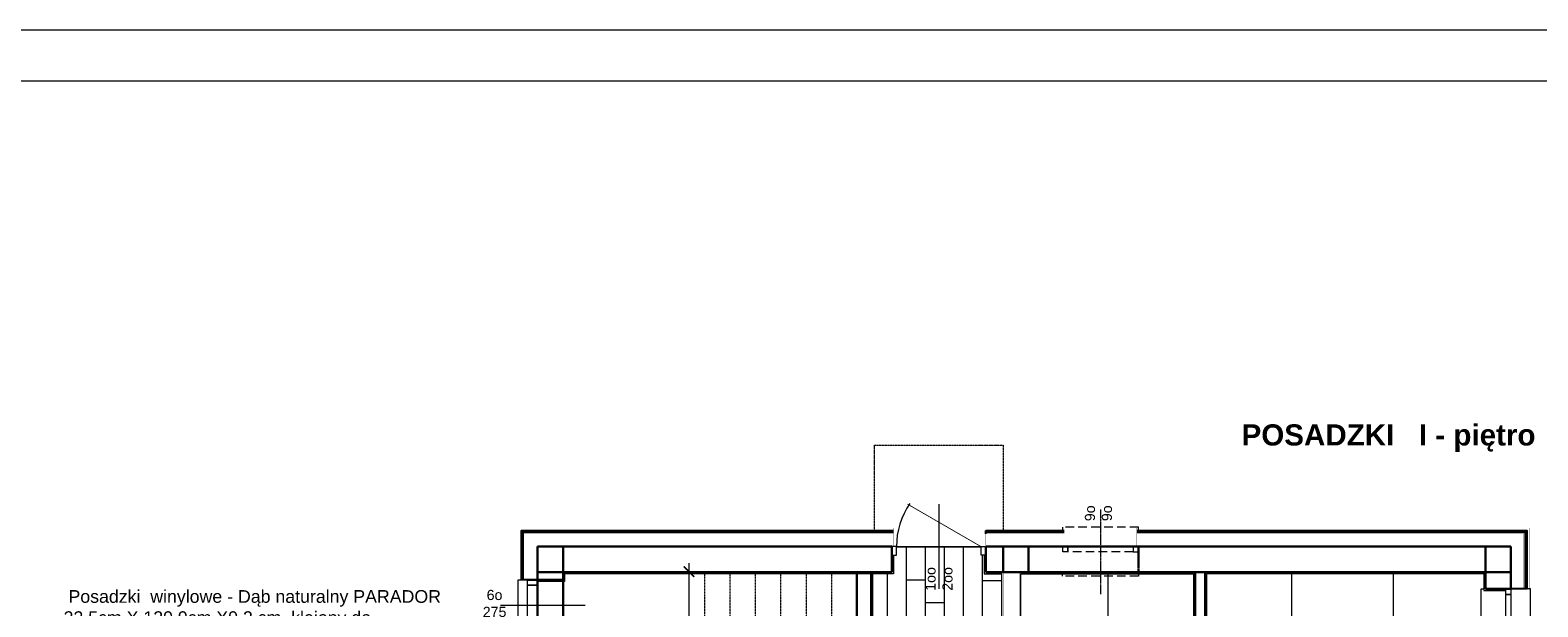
# Model space of a CAD drawing. Header units: millimetres. Extents: x -9038497 to 54128, y -10570064 to 59476.
# Tile 46 of 135: x 34565 to 36347, y 22317 to 22998. Entities that reach past the tile are written whole.
import ezdxf

# ---------------------------------------------------------------- set-up
doc = ezdxf.new("R2010")
doc.units = ezdxf.units.MM
doc.header["$LTSCALE"] = 0.8
doc.header["$PDMODE"] = 2
for name, pattern in [('Dash', [0.435, 0.3175, -0.1175]), ('DASHDOT', [1, 0.5, -0.25, 0, -0.25]), ('DASHED', [19.05, 12.7, -6.35])]:
    doc.linetypes.add(name, pattern=pattern)
for name, color, linetype, lineweight in [('0 proj_widok widok widok', 7, 'Continuous', 0), ('ocieplenie', 214, 'Continuous', 13), ('OPIS', 122, 'Continuous', 18), ('SCIANY', 1, 'Continuous', 30), ('sciany - mur', 1, 'Continuous', 30), ('tynk', 252, 'Continuous', 5)]:
    doc.layers.add(name, color=color, linetype=linetype, lineweight=lineweight)
for name, color, linetype in [('DIM', 7, 'Continuous'), ('SCHODY', 2, 'Continuous'), ('STOLARKA', 4, 'Continuous')]:
    doc.layers.add(name, color=color, linetype=linetype)
doc.styles.add('Arial Narrow 20', font='arial.ttf', dxfattribs={"height": 20})
doc.styles.add('ARIAL_CE', font='arial.ttf', dxfattribs={"height": 15})
doc.styles.add('ARIAL_WYM50', font='arial.ttf', dxfattribs={"height": 15})
doc.styles.add('WYMIAR-50', font='ARIALN.TTF', dxfattribs={"height": 10})
doc.dimstyles.new('1do100 ok', dxfattribs={"dimscale": 0.5, "dimtxt": 12, "dimasz": 25, "dimexe": 20, "dimexo": 0, "dimgap": 5, "dimtad": 1, "dimdec": 0, "dimzin": 9, "dimtxsty": 'Arial Narrow 20', "dimblk": 'ARCHTICK', "dimcen": 3, "dimdle": 20, "dimclrd": 256, "dimclre": 256, "dimclrt": 256, "dimadec": 0, "dimazin": 2, "dimtfac": 1, "dimtdec": 0, "dimtix": 1, "dimtmove": 2, "dimatfit": 3, "dimldrblk": 'NONE', "dimfxl": 75, "dimfxlon": 1, "dimtvp": 1, "dimtolj": 1, "dimtzin": 0, "dimlwd": 5, "dimlwe": 5, "dimarcsym": 0})

# ---------------------------------------------------------------- blocks, each defined once
blk = doc.blocks.new('G$C09C456D5')
at = {"layer": 'STOLARKA', "color": 252, "linetype": 'Continuous', "lineweight": 0}
for p, q in [((55, 100), (55, 0)), ((5, 50), (105, 50))]:
    blk.add_line(p, q, dxfattribs=at)
at = {"layer": 'STOLARKA', "color": 252, "linetype": 'Continuous', "lineweight": 0, "const_width": 1}
blk.add_lwpolyline([(105, 50), (18, 100.3)], dxfattribs=at)
at = {"layer": 'STOLARKA', "color": 252, "linetype": 'Continuous', "lineweight": 0}
for points in [[(5, 40), (5, 50), (0, 50), (0, 40)], [(105, 40), (105, 50), (110, 50), (110, 40)]]:
    blk.add_lwpolyline(points, close=True, dxfattribs=at)
blk.add_arc((95, 50), 90, 145.462, 180, dxfattribs=at)
blk = doc.blocks.new('G$C503E6358')
at = {"layer": 'STOLARKA', "color": 5, "linetype": 'DASHED', "lineweight": 0}
blk.add_line((100, 45), (0, 45), dxfattribs=at)
for points in [[(24, 0), (21, 0), (21, 90), (24, 90)], [(76, 0), (79, 0), (79, 90), (76, 90)]]:
    blk.add_lwpolyline(points, dxfattribs=at)
for points in [[(56, 89.5), (56, 83.5), (50, 83.5), (50, 89.5)], [(56, 83.5), (56, 6.5), (50, 6.5), (50, 83.5)], [(56, 0.5), (56, 6.5), (50, 6.5), (50, 0.5)]]:
    blk.add_lwpolyline(points, close=True, dxfattribs=at)
blk = doc.blocks.new('_ArchTick')
at = {"color": 0, "linetype": 'ByBlock', "const_width": 0.15}
blk.add_lwpolyline([(-0.5, -0.5), (0.5, 0.5)], dxfattribs=at)
blk = doc.blocks.new('*D2555')
at = {"layer": 'Defpoints', "color": 0, "lineweight": 0, "ltscale": 40, "transparency": 16777216}
for p in [(35313.4, 22358.5), (35343.8, 22358.5), (35313.4, 22202.5)]:
    blk.add_point(p, dxfattribs=at)
at = {"layer": 'DIM', "lineweight": 5, "ltscale": 40, "transparency": 16777216}
for p, q in [((35313.4, 22358.5), (35353.8, 22358.5)), ((35343.8, 22192.5), (35343.8, 22368.5)), ((35313.4, 22202.5), (35353.8, 22202.5))]:
    blk.add_line(p, q, dxfattribs=at)
at = {"layer": 'DIM', "lineweight": 5, "ltscale": 40, "transparency": 16777216, "xscale": 12.5, "yscale": 12.5, "zscale": 12.5}
for p, rotation in [((35343.8, 22358.5), 90), ((35343.8, 22202.5), 270)]:
    blk.add_blockref('_ArchTick', p, dxfattribs=dict(at, rotation=rotation))
at = {"layer": 'DIM', "lineweight": 0, "ltscale": 40, "transparency": 16777216, "insert": (35331.1, 22280.5), "char_height": 20, "attachment_point": 5, "rotation": 90, "style": 'Arial Narrow 20'}
blk.add_mtext('\\A1;156', dxfattribs=at)
blk = doc.blocks.new('_None')
blk = doc.blocks.new('G$C772A7A8F')
at = {"layer": 'STOLARKA', "color": 5, "lineweight": 0}
blk.add_line((100, 45), (0, 45), dxfattribs=at)
for points in [[(24, 0), (21, 0), (21, 90), (24, 90)], [(76, 0), (79, 0), (79, 90), (76, 90)]]:
    blk.add_lwpolyline(points, dxfattribs=at)
for points in [[(56, 89.5), (56, 83.5), (50, 83.5), (50, 89.5)], [(56, 83.5), (56, 6.5), (50, 6.5), (50, 83.5)], [(56, 0.5), (56, 6.5), (50, 6.5), (50, 0.5)]]:
    blk.add_lwpolyline(points, close=True, dxfattribs=at)
blk = doc.blocks.new('G$C3C6114F1')
at = {"layer": 'STOLARKA', "color": 5, "lineweight": 0}
blk.add_line((0, 30), (100, 30), dxfattribs=at)
blk.add_lwpolyline([(24, 0), (21, 0), (21, 60), (24, 60)], dxfattribs=at)
for points in [[(44, 59.5), (44, 53.5), (32, 53.5), (32, 59.5)], [(44, 53.5), (44, 6.5), (32, 6.5), (32, 53.5)], [(44, 0.5), (44, 6.5), (32, 6.5), (32, 0.5)]]:
    blk.add_lwpolyline(points, close=True, dxfattribs=at)

msp = doc.modelspace()

# ---------------------------------------------------------------- linework, layer by layer
at = {"linetype": 'DASHDOT', "lineweight": 0}
msp.add_lwpolyline([(35562.83, 22408.01), (35562.83, 22508.01), (35714.83, 22508.01), (35714.83, 22408.01)], dxfattribs=at)
at = {"layer": '0 proj_widok widok widok', "lineweight": 0}
for p, q in [((35588.82, 22387.95), (35688.83, 22387.95)), ((35600.27, 22387.95), (35600.27, 20710.17)), ((35622.77, 22387.95), (35622.77, 20710.17)), ((35645.27, 22387.95), (35645.27, 20710.17)), ((35667.77, 22387.95), (35667.77, 20710.17)), ((35690.27, 22378.02), (35690.27, 20710.17)), ((35560.92, 21988.4), (35560.92, 22357.72)), ((35577.77, 22356), (35577.77, 20710.17)), ((35712.77, 22356), (35712.77, 20710.17)), ((35838.44, 22355.69), (35838.44, 22184.87)), ((35941.03, 22355.69), (35941.03, 22184.87)), ((36055.78, 22355.69), (36055.78, 22184.87)), ((36175.58, 22355.69), (36175.58, 22184.87))]:
    msp.add_line(p, q, dxfattribs=at)
for points in [[(33556.43, 20050.02), (37756.43, 20050.02), (37756.43, 22998.02), (33556.43, 22998.02)], [(33556.43, 20050.02), (37756.43, 20050.02), (37756.43, 22998.02), (33556.43, 22998.02)], [(33876.43, 22938.02), (37696.43, 22938.02), (37696.43, 20110.02), (33876.43, 20110.02)]]:
    msp.add_lwpolyline(points, close=True, dxfattribs=at)
at = {"layer": 'ocieplenie', "lineweight": 0, "ltscale": 40}
for points, const_width in [([(35164.83, 22347.01), (35142.86, 22347.01), (35142.86, 22410.01), (35585.33, 22410.01)], 0.1), ([(35164.83, 22346.97), (35142.86, 22346.97), (35142.86, 22409.97), (35585.33, 22409.97)], 0.1), ([(35585.33, 22388.01), (35585.33, 22410.01)], 0.1), ([(35692.33, 22388.01), (35692.33, 22410.01)], 0.1), ([(35692.33, 22410.01), (36336.83, 22410.01), (36336.83, 22337.26), (36314.83, 22337.26)], 0.1), ([(35692.33, 22409.97), (36336.83, 22409.97), (36336.83, 22337.22), (36314.83, 22337.22)], 0.1), ([(35694.33, 22388.01), (35694.33, 22403.01), (35786.81, 22403.01)], 0.3)]:
    msp.add_lwpolyline(points, dxfattribs=dict(at, const_width=const_width))
at = {"layer": 'ocieplenie', "lineweight": -3, "ltscale": 40}
for points in [[(35164.83, 22349.01), (35145.86, 22349.01), (35145.86, 22407.01), (35585.33, 22407.01)], [(35164.81, 22349.01), (35147.83, 22349.01), (35147.86, 22405.01), (35585.33, 22405.01)], [(35694.33, 22407.01), (35786.8, 22407.01)], [(35694.33, 22403.01), (35694.33, 22407.01)], [(35694.33, 22405.01), (35786.81, 22405.01)], [(35872.83, 22406.97), (36333.83, 22406.97), (36333.83, 22338.22), (36314.83, 22338.22)], [(35872.83, 22404.97), (36331.83, 22404.97), (36331.83, 22338.22), (36314.83, 22338.22)]]:
    msp.add_lwpolyline(points, dxfattribs=at)
at = {"layer": 'ocieplenie', "lineweight": 0, "ltscale": 40}
for points in [[(35164.83, 22349.01, 0.2, 0.2, 0), (35149.86, 22349.01, 0.2, 0.2, 0), (35149.86, 22403.01, 0.2, 0.2, 0), (35585.33, 22403.01, 0, 0, 0)], [(35872.83, 22402.97, 0.2, 0.2, 0), (36329.83, 22402.97, 0.2, 0.2, 0), (36329.83, 22338.22, 0.2, 0.2, 0), (36314.83, 22338.22, 0.2, 0.2, 0)]]:
    msp.add_lwpolyline(points, format="xyseb", dxfattribs=at)
at = {"layer": 'ocieplenie', "linetype": 'Dash', "lineweight": 0, "const_width": 0.2}
for points in [[(35786.83, 22388.01), (35786.83, 22410.01)], [(35872.83, 22388.01), (35872.83, 22409.97)]]:
    msp.add_lwpolyline(points, dxfattribs=at)
at = {"layer": 'ocieplenie', "lineweight": 0, "const_width": 0.2}
msp.add_lwpolyline([(35152.83, 22347.01), (35144.86, 22347.01)], dxfattribs=at)
at = {"layer": 'ocieplenie', "linetype": 'Dash', "lineweight": 0}
msp.add_lwpolyline([(35774.83, 22356.01), (35794.83, 22356.01)], dxfattribs=at)
at = {"layer": 'SCHODY', "linetype": 'Dash', "lineweight": 0}
for p, q in [((35362.37, 22204.01), (35362.37, 22356.51)), ((35392.37, 22204.01), (35392.37, 22356.51)), ((35422.37, 22204.01), (35422.37, 22356.51)), ((35452.37, 22204.01), (35452.37, 22356.51)), ((35482.37, 22204.01), (35482.37, 22356.51)), ((35512.37, 22204.01), (35512.37, 22356.51)), ((35542.37, 22204.01), (35542.37, 22356.51))]:
    msp.add_line(p, q, dxfattribs=at)
at = {"layer": 'SCIANY', "ltscale": 40}
for p, q in [((35194.83, 22388.01), (35164.83, 22388.01)), ((35164.83, 22388.01), (35164.83, 22358.01)), ((35194.83, 22358.01), (35194.83, 22388.01)), ((35583.33, 22388.01), (35194.83, 22388.01)), ((35194.83, 22388.01), (35194.83, 22358.01)), ((35583.33, 22358.01), (35583.33, 22388.01)), ((35694.33, 22358.01), (35694.33, 22388.01)), ((35694.33, 22388.01), (35714.83, 22388.01)), ((35744.83, 22388.01), (35714.83, 22388.01)), ((35714.83, 22388.01), (35714.83, 22358.01)), ((35714.83, 22388.01), (35714.83, 22358.01)), ((36284.83, 22388.01), (35744.83, 22388.01)), ((35744.83, 22388.01), (35744.83, 22358.01)), ((35744.83, 22358.01), (35744.83, 22388.01)), ((36284.83, 22358.01), (36284.83, 22388.01)), ((36314.83, 22388.01), (36284.83, 22388.01)), ((36284.83, 22388.01), (36284.83, 22358.01)), ((36314.83, 22358.01), (36314.83, 22388.01)), ((35164.83, 22358.01), (35194.83, 22358.01)), ((35194.83, 22358.01), (35164.83, 22358.01)), ((35164.83, 22358.01), (35164.83, 22204.01)), ((35194.83, 22358.01), (35583.33, 22358.01)), ((35194.83, 22204.01), (35194.83, 22358.01)), ((35558.83, 22358.01), (35541.83, 22358.01)), ((35541.83, 22358.01), (35541.83, 22202)), ((35558.83, 22202), (35558.83, 22358.01)), ((35714.83, 22358.01), (35694.33, 22358.01)), ((35714.83, 22358.01), (35744.83, 22358.01)), ((35744.83, 22358.01), (36284.83, 22358.01)), ((35941.67, 22358.01), (35941.67, 22294.38)), ((35953.67, 22294.38), (35953.67, 22358.01)), ((36284.83, 22358.01), (36314.83, 22358.01)), ((36314.83, 22358.01), (36284.83, 22358.01)), ((36284.83, 22358.01), (36284.83, 22338.26)), ((36314.83, 22338.26), (36314.83, 22358.01)), ((36284.83, 22338.26), (36314.83, 22338.26))]:
    msp.add_line(p, q, dxfattribs=at)
at = {"layer": 'SCIANY', "linetype": 'DASHDOT', "ltscale": 0.5}
for p, q in [((35874.83, 22358.01), (35874.83, 22388.01)), ((35164.83, 22349.01), (35194.83, 22349.01))]:
    msp.add_line(p, q, dxfattribs=at)
at = {"layer": 'SCIANY', "linetype": 'DASHDOT', "ltscale": 0.5, "const_width": 0.3}
msp.add_lwpolyline([(35784.83, 22358.01), (35784.83, 22388.01)], dxfattribs=at)
at = {"layer": 'SCIANY', "ltscale": 40, "const_width": 0.3}
msp.add_lwpolyline([(35733.83, 22294.38), (35733.83, 22358.01), (35714.83, 22358.01), (35714.83, 22294.38)], close=True, dxfattribs=at)
at = {"layer": 'sciany - mur', "lineweight": 0, "ltscale": 40}
for p, q in [((36284.83, 22339.26), (36284.83, 22357.01)), ((36314.83, 22357.01), (36314.83, 22339.26))]:
    msp.add_line(p, q, dxfattribs=at)
at = {"layer": 'STOLARKA', "color": 5, "linetype": 'Dash', "lineweight": 0}
msp.add_line((35829.83, 22432.01), (35829.83, 22332.01), dxfattribs=at)
at = {"layer": 'tynk', "lineweight": 0, "ltscale": 40}
for p, q in [((35585.33, 22378.1), (35585.33, 22356.01)), ((35692.33, 22378.01), (35692.33, 22356.01)), ((35558.8, 22355.99), (35196.74, 22355.99)), ((35585.33, 22356.01), (35560.83, 22356.01)), ((35600.29, 22348.71), (35622.79, 22348.71)), ((35690.21, 22347.95), (35712.71, 22347.95)), ((35692.33, 22356.01), (35712.83, 22356.01)), ((35712.83, 22356.01), (35712.83, 22294.27)), ((35735.83, 22294.09), (35735.83, 22356.01)), ((35735.83, 22356.01), (35939.67, 22356.01)), ((35939.67, 22356.01), (35939.67, 22294.35)), ((35955.67, 22356.01), (36282.83, 22356.14)), ((35955.67, 22294.22), (35955.67, 22356.01)), ((36282.83, 22356.14), (36282.83, 22336.26)), ((35622.5, 22321.96), (35645, 22321.96)), ((36282.83, 22336.26), (36308.83, 22336.26))]:
    msp.add_line(p, q, dxfattribs=at)
msp.add_lwpolyline([(35196.74, 22355.99), (35196.74, 22347.01), (35164.83, 22347.01)], dxfattribs=at)

# ---------------------------------------------------------------- block references
at = {"lineweight": 0, "ltscale": 40}
for name, p in [('G$C09C456D5', (35583.83, 22338.01)), ('G$C772A7A8F', (36258.83, 22248.12))]:
    msp.add_blockref(name, p, dxfattribs=at)
at = {"lineweight": 0, "ltscale": 40, "rotation": 90}
msp.add_blockref('G$C503E6358', (35874.83, 22332.01), dxfattribs=at)
at = {"color": 1, "lineweight": 0, "ltscale": 40}
msp.add_blockref('G$C3C6114F1', (35120.83, 22289.01), dxfattribs=at)

# ---------------------------------------------------------------- texts
at = {"layer": '0 proj_widok widok widok', "lineweight": 0, "insert": (35996.61, 22532.49), "char_height": 25, "attachment_point": 1, "style": 'WYMIAR-50'}
msp.add_mtext_dynamic_manual_height_columns('{\\fArial Unicode MS|b1|i0|c238|p34;POSADZKI   I - piętro}', width=746.5531, gutter_width=50, heights=[0], dxfattribs=at)
at = {"layer": 'OPIS', "char_height": 12, "width": 1777.5174, "attachment_point": 5, "style": 'ARIAL_CE'}
for s, insert, rotation in [('\\pi-120,l200.00024,t200.00024;9o\\P9o', (35827.62, 22387.44), 90.15445), ('\\pi-120,l200.00024,t200.00024;1oo\\P2oo', (35639.23, 22309.89), 90.15445), ('\\pi-120,l200.00024,t200.00024;6o\\P275', (35073.96, 22320.77), 0.15445)]:
    msp.add_mtext(s, dxfattribs=dict(at, insert=insert, rotation=rotation))
at = {"layer": 'SCIANY', "color": 251, "ltscale": 40, "insert": (34604.66, 22336.68), "char_height": 15, "width": 509.3141, "attachment_point": 1, "style": 'ARIAL_WYM50'}
msp.add_mtext('\\A1;{\\C0; Posadzki  winylowe - Dąb naturalny PARADOR  22.5cm X 120.9cm X0.2 cm  klejony do stopni.Łączenie stopnia z podstopnicą ,profilem aluminiowym firmy KUBERIT nr 871 2,5 mm\\PListwa przypodłogowa Dolken10 cm powlekana, w kolorze czarnym.}', dxfattribs=at)

# ---------------------------------------------------------------- dimensions: what is measured, and where the dimension line sits
at = {"layer": 'DIM', "lineweight": 0, "ltscale": 40}
dim = msp.add_linear_dim(base=(35343.84, 22358.46), p1=(35313.41, 22202.46), p2=(35313.41, 22358.46), angle=90, dimstyle='1do100 ok', dxfattribs=at)
dim.commit()
dim.dimension.update_dxf_attribs({"geometry": '*D2555', "text_midpoint": (35331.13, 22280.46)})

doc.saveas('drawing.dxf')
